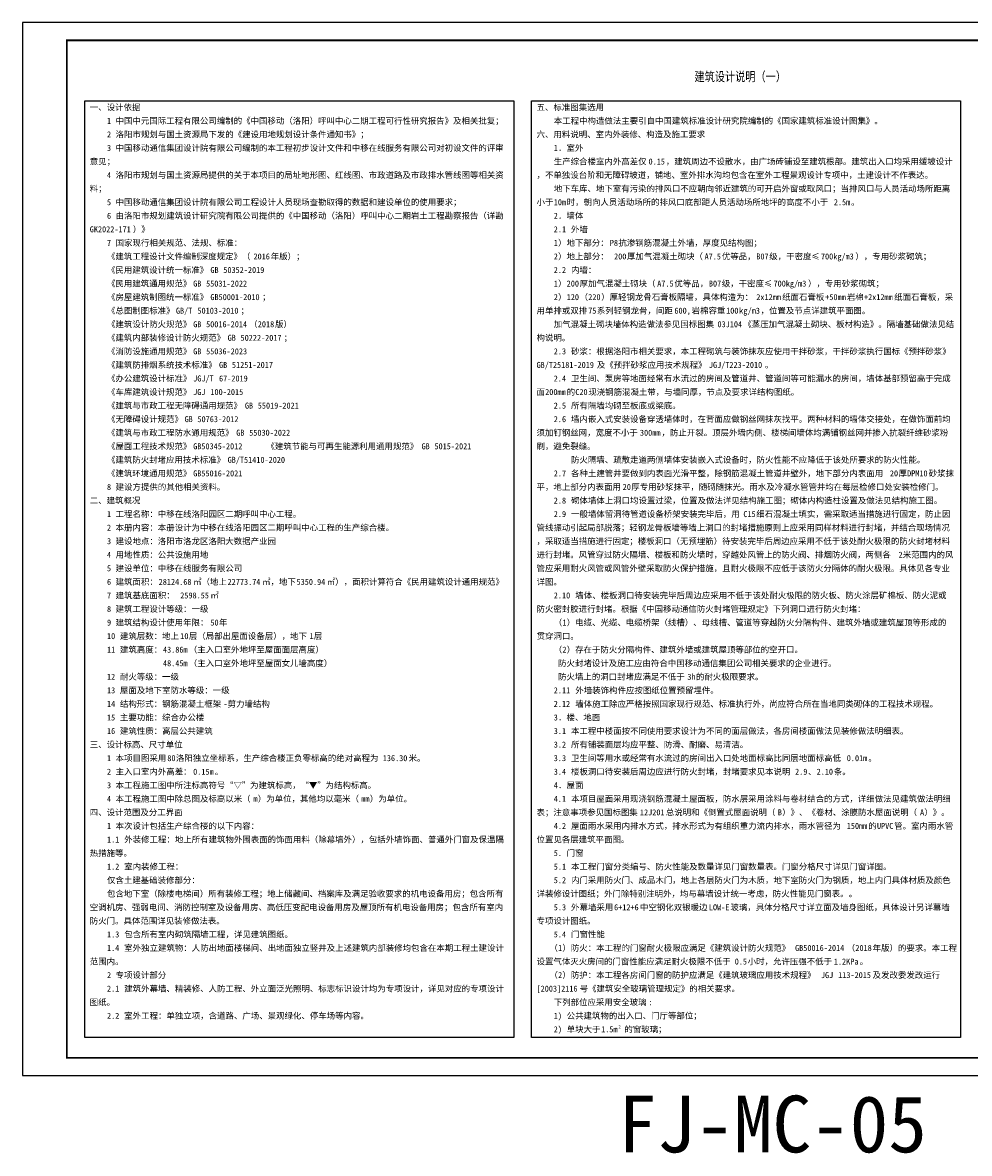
# Model space of a CAD drawing. Extents: x 1109697 to 1467097, y -139975 to 53891.
# Tile 45 of 256: x 1109697 to 1163097, y -78514 to -14719. Entities that reach past the tile are written whole.
import ezdxf
from ezdxf.enums import TextEntityAlignment as Align

# ---------------------------------------------------------------- set-up
doc = ezdxf.new("R2010")
doc.units = 0
doc.header["$LTSCALE"] = 1000
doc.header["$MEASUREMENT"] = 0
for name, color, linetype in [('PUB_HATCH', 8, 'Continuous'), ('PUB_TEXT', 7, 'Continuous'), ('PUB_TITLE', 4, 'Continuous')]:
    doc.layers.add(name, color=color, linetype=linetype)
doc.styles.add('-黑体', font='simhei.ttf', dxfattribs={"width": 0.8})
doc.styles.add('_TCH_SPACE', font='simhei.ttf')
doc.styles.add('ST', font='txt')

msp = doc.modelspace()

# ---------------------------------------------------------------- linework, layer by layer
at = {"layer": 'PUB_HATCH'}
for points in [[(1113197, -19141), (1137397, -19141), (1137397, -71971), (1113197, -71971)], [(1138397, -19141), (1162597, -19141), (1162597, -71971), (1138397, -71971)]]:
    msp.add_lwpolyline(points, close=True, dxfattribs=at)
at = {"layer": 'PUB_TITLE'}
msp.add_lwpolyline([(1109697, -74119), (1193797, -74119), (1193797, -14719), (1109697, -14719)], close=True, dxfattribs=at)
at = {"layer": 'PUB_TITLE', "const_width": 100}
msp.add_lwpolyline([(1112197, -73119), (1192797, -73119), (1192797, -15719), (1112197, -15719)], close=True, dxfattribs=at)

# ---------------------------------------------------------------- texts
at = {"linetype": 'Continuous', "style": '_TCH_SPACE'}
msp.add_text('FJ-MC-05', height=3200, dxfattribs=at).set_placement((1151994, -78457), align=Align.CENTER)
at = {"layer": 'PUB_TEXT', "style": '-黑体', "width": 0.8}
msp.add_text('建筑设计说明（一）', height=525.7, dxfattribs=at).set_placement((1147592, -18024))
at = {"layer": 'PUB_TEXT', "style": 'ST'}
for s, height, p in [('一、设计依据', 339.9, (1113484, -19665)), ('五、标准图集选用', 339.9, (1138684, -19665)), ('1', 340, (1114456, -20430)), ('中国中元国际工程有限公司编制的《中国移动（洛阳）呼叫中心二期工程可行性研究报告》及相关批复；', 339.87, (1114942, -20430)), ('本工程中构造做法主要引自中国建筑标准设计研究院编制的《国家建筑标准设计图集》。', 339.87, (1139656, -20430)), ('2', 340, (1114456, -21195)), ('洛阳市规划与国土资源局下发的《建设用地规划设计条件通知书》；', 339.87, (1114942, -21195)), ('六、用料说明、室内外装修、构造及施工要求', 339.87, (1138684, -21195)), ('3', 340, (1114456, -21960)), ('中国移动通信集团设计院有限公司编制的本工程初步设计文件和中移在线服务有限公司对初设文件的评审', 339.87, (1114942, -21960)), ('1', 340, (1139656, -21960)), ('．室外', 339.9, (1139899, -21960)), ('意见；', 339.9, (1113484, -22725)), ('生产综合楼室内外高差仅', 339.87, (1139656, -22725)), ('0.15', 339.9, (1145002, -22725)), ('，建筑周边不设散水，由广场砖铺设至建筑根部。建筑出入口均采用缓坡设计', 339.87, (1145975, -22725)), ('4', 340, (1114456, -23490)), ('洛阳市规划与国土资源局提供的关于本项目的局址地形图、红线图、市政道路及市政排水管线图等相关资', 339.87, (1114942, -23490)), ('，不单独设台阶和无障碍坡道，铺地、室外排水沟均包含在室外工程景观设计专项中，土建设计不作表达。', 339.87, (1138684, -23490)), ('料；', 339.9, (1113484, -24255)), ('地下车库、地下室有污染的排风口不应朝向邻近建筑的可开启外窗或取风口；当排风口与人员活动场所距离', 339.87, (1139656, -24255)), ('5', 340, (1114456, -25020)), ('中国移动通信集团设计院有限公司工程设计人员现场查勘取得的数据和建设单位的使用要求；', 339.87, (1114942, -25020)), ('小于', 339.9, (1138684, -25020)), ('10m', 339.9, (1139656, -25020)), ('时，朝向人员活动场所的排风口底部距人员活动场所地坪的高度不小于', 339.87, (1140385, -25020)), ('2.5m', 339.9, (1155453, -25020)), ('6', 340, (1114456, -25785)), ('由洛阳市规划建筑设计研究院有限公司提供的《中国移动（洛阳）呼叫中心二期岩土工程勘察报告（详勘', 339.87, (1114942, -25785)), ('2', 340, (1139656, -25785)), ('．墙体', 339.9, (1139899, -25785)), ('。', 340, (1156425, -25020)), ('）》', 339.9, (1115914, -26550)), ('GK2022-171', 339.9, (1113484, -26550)), ('2.1', 339.9, (1139656, -26550)), ('外墙', 339.9, (1140628, -26550)), ('7', 340, (1114456, -27315)), ('国家现行相关规范、法规、标准：', 339.87, (1114942, -27315)), ('1', 340, (1139656, -27315)), ('）地下部分：', 339.9, (1139899, -27315)), ('P8', 339.9, (1142815, -27315)), ('抗渗钢筋混凝土外墙，厚度见结构图；', 339.87, (1143301, -27315)), ('《建筑工程设计文件编制深度规定》（', 339.87, (1114456, -28080)), ('2016', 339.9, (1122719, -28080)), ('年版）；', 339.9, (1123691, -28080)), ('2', 340, (1139656, -28080)), ('）地上部分：', 339.9, (1139899, -28080)), ('200', 339.9, (1143058, -28080)), ('厚加气混凝土砌块（', 339.9, (1143787, -28080)), ('A7.5', 339.9, (1148162, -28080)), ('优等品，', 339.9, (1149134, -28080)), ('B07', 339.9, (1151078, -28080)), ('级，干密度≤', 339.9, (1151808, -28080)), ('700kg/m3', 339.9, (1154724, -28080)), ('），专用砂浆砌筑；', 339.9, (1156668, -28080)), ('《民用建筑设计统一标准》', 339.87, (1114456, -28845)), ('GB', 339.9, (1120289, -28845)), ('50352-2019', 339.9, (1121018, -28845)), ('2.2', 339.9, (1139656, -28845)), ('内墙：', 339.9, (1140628, -28845)), ('《民用建筑通用规范》', 339.9, (1114456, -29610)), ('GB', 339.9, (1119316, -29610)), ('55031-2022', 339.9, (1120046, -29610)), ('1', 340, (1139656, -29610)), ('）', 340, (1139899, -29610)), ('200', 339.9, (1140385, -29610)), ('厚加气混凝土砌块（', 339.9, (1141114, -29610)), ('A7.5', 339.9, (1145489, -29610)), ('优等品，', 339.9, (1146461, -29610)), ('B07', 339.9, (1148405, -29610)), ('级，干密度≤', 339.9, (1149134, -29610)), ('700kg/m3', 339.9, (1152051, -29610)), ('），专用砂浆砌筑；', 339.9, (1153995, -29610)), ('《房屋建筑制图统一标准》', 339.87, (1114456, -30375)), ('）', 340, (1139899, -30375)), ('（', 340, (1141114, -30375)), ('）厚轻钢龙骨石膏板隔墙，具体构造为：', 339.87, (1142329, -30375)), ('GB50001-2010', 339.87, (1120289, -30375)), ('；', 340, (1123205, -30375)), ('2', 340, (1139656, -30375)), ('120', 339.9, (1140385, -30375)), ('220', 339.9, (1141600, -30375)), ('2x12mm', 339.9, (1151078, -30375)), ('纸面石膏板', 339.9, (1152537, -30375)), ('+50mm', 339.9, (1154967, -30375)), ('岩棉', 339.9, (1156182, -30375)), ('+2x12mm', 339.9, (1157154, -30375)), ('纸面石膏板，采', 339.9, (1158856, -30375)), ('《总图制图标准》', 339.9, (1114456, -31140)), ('GB/T', 339.9, (1118344, -31140)), ('50103-2010', 339.9, (1119559, -31140)), ('；', 340, (1121990, -31140)), ('用单排或双排', 339.9, (1138684, -31140)), ('75', 339.9, (1141600, -31140)), ('系列轻钢龙骨，间距', 339.9, (1142086, -31140)), ('600,', 339.9, (1146461, -31140)), ('岩棉容重', 339.9, (1147433, -31140)), ('100', 339.9, (1149377, -31140)), ('㎏', 340, (1150106, -31140)), ('/m3', 339.9, (1150592, -31140)), ('，位置及节点详建筑平面图。', 339.87, (1151321, -31140)), ('《建筑设计防火规范》', 339.9, (1114456, -31905)), ('GB', 339.9, (1119316, -31905)), ('50016-2014', 339.9, (1120046, -31905)), ('（', 340, (1122476, -31905)), ('2018', 339.9, (1122962, -31905)), ('版）', 339.9, (1123934, -31905)), ('加气混凝土砌块墙体构造做法参见国标图集', 339.87, (1139656, -31905)), ('03J104', 339.9, (1148891, -31905)), ('《蒸压加气混凝土砌块、板材构造》。隔墙基础做法见结', 339.87, (1150349, -31905)), ('《建筑内部装修设计防火规范》', 339.87, (1114456, -32670)), ('GB', 339.9, (1121261, -32670)), ('50222-2017', 339.9, (1121990, -32670)), ('；', 340, (1124420, -32670)), ('构说明。', 339.9, (1138684, -32670)), ('《消防设施通用规范》', 339.9, (1114456, -33435)), ('GB', 339.9, (1119316, -33435)), ('55036-2023', 339.9, (1120046, -33435)), ('2.3', 339.9, (1139656, -33435)), ('砂浆：根据洛阳市相关要求，本工程砌筑与装饰抹灰应使用干拌砂浆，干拌砂浆执行国标《预拌砂浆》', 339.87, (1140628, -33435)), ('《建筑防排烟系统技术标准》', 339.87, (1114456, -34200)), ('及《预拌砂浆应用技术规程》', 339.87, (1142086, -34200)), ('GB', 339.9, (1120775, -34200)), ('51251-2017', 339.9, (1121504, -34200)), ('GB/T25181-2019', 339.87, (1138684, -34200)), ('JGJ/T223-2010', 339.87, (1148405, -34200)), ('。', 340, (1151565, -34200)), ('《办公建筑设计标准》', 339.9, (1114456, -34965)), ('JGJ/T', 339.9, (1119316, -34965)), ('67-2019', 339.9, (1120775, -34965)), ('2.4', 339.9, (1139656, -34965)), ('卫生间、泵房等地面经常有水流过的房间及管道井、管道间等可能漏水的房间，墙体基部预留高于完成', 339.87, (1140628, -34965)), ('《车库建筑设计规范》', 339.9, (1114456, -35730)), ('JGJ', 339.9, (1119316, -35730)), ('100-2015', 339.9, (1120289, -35730)), ('面', 340, (1138684, -35730)), ('200mm', 339.9, (1139170, -35730)), ('的', 340, (1140385, -35730)), ('C20', 339.9, (1140871, -35730)), ('现浇钢筋混凝土带，与墙同厚，节点及要求详结构图纸。', 339.87, (1141600, -35730)), ('《建筑与市政工程无障碍通用规范》', 339.87, (1114456, -36495)), ('GB', 339.9, (1122233, -36495)), ('55019-2021', 339.9, (1122962, -36495)), ('2.5', 339.9, (1139656, -36495)), ('所有隔墙均砌至板底或梁底。', 339.87, (1140628, -36495)), ('《无障碍设计规范》', 339.9, (1114456, -37260)), ('GB', 339.9, (1118830, -37260)), ('50763-2012', 339.9, (1119559, -37260)), ('2.6', 339.9, (1139656, -37260)), ('墙内嵌入式安装设备穿透墙体时，在背面应做钢丝网抹灰找平。两种材料的墙体交接处，在做饰面前均', 339.87, (1140628, -37260)), ('《建筑与市政工程防水通用规范》', 339.87, (1114456, -38025)), ('须加钉钢丝网，宽度不小于', 339.87, (1138684, -38025)), ('，防止开裂。顶层外墙内侧、楼梯间墙体均满铺钢丝网并掺入抗裂纤维砂浆粉', 339.87, (1145732, -38025)), ('GB', 339.9, (1121747, -38025)), ('55030-2022', 339.9, (1122476, -38025)), ('300mm', 339.9, (1144516, -38025)), ('《屋面工程技术规范》', 339.9, (1114456, -38790)), ('GB50345-2012', 339.87, (1119316, -38790)), ('《建筑节能与可再生能源利用通用规范》', 339.87, (1123448, -38790)), ('GB', 339.9, (1132197, -38790)), ('5015-2021', 339.9, (1132927, -38790)), ('刷，避免裂缝。', 339.9, (1138684, -38790)), ('《建筑防火封堵应用技术标准》', 339.87, (1114456, -39555)), ('GB/T51410-2020', 339.87, (1121261, -39555)), ('防火隔墙、疏散走道两侧墙体安装嵌入式设备时，防火性能不应降低于该处所要求的防火性能。', 339.87, (1140628, -39555)), ('《建筑环境通用规范》', 339.9, (1114456, -40320)), ('GB55016-2021', 339.87, (1119316, -40320)), ('2.7', 339.9, (1139656, -40320)), ('各种土建管井要做到内表面光滑平整，除钢筋混凝土管道井壁外，地下部分内表面用', 339.87, (1140628, -40320)), ('20', 339.9, (1158613, -40320)), ('厚', 340, (1159099, -40320)), ('DPM10', 339.9, (1159585, -40320)), ('砂浆抹', 339.9, (1160800, -40320)), ('8', 340, (1114456, -41085)), ('建设方提供的其他相关资料。', 339.87, (1114942, -41085)), ('平，地上部分内表面用', 339.9, (1138684, -41085)), ('20', 339.9, (1143544, -41085)), ('厚专用砂浆抹平，随砌随抹光。雨水及冷凝水管管井均在每层检修口处安装检修门。', 339.87, (1144030, -41085)), ('二、建筑概况', 339.9, (1113484, -41850)), ('砌体墙体上洞口均设置过梁，位置及做法详见结构施工图；砌体内构造柱设置及做法见结构施工图。', 339.87, (1140628, -41850)), ('2.8', 339.9, (1139656, -41850)), ('1', 340, (1114456, -42615)), ('工程名称：中移在线洛阳园区二期呼叫中心工程。', 339.87, (1114942, -42615)), ('2.9', 339.9, (1139656, -42615)), ('一般墙体留洞待管道设备桥架安装完毕后，用', 339.87, (1140628, -42615)), ('C15', 339.9, (1150349, -42615)), ('细石混凝土填实，需采取适当措施进行固定，防止因', 339.87, (1151078, -42615)), ('2', 340, (1114456, -43380)), ('本册内容：本册设计为中移在线洛阳园区二期呼叫中心工程的生产综合楼。', 339.87, (1114942, -43380)), ('管线振动引起局部脱落；轻钢龙骨板墙等墙上洞口的封堵措施原则上应采用同样材料进行封堵，并结合现场情况', 339.87, (1138684, -43380)), ('3', 340, (1114456, -44145)), ('建设地点：洛阳市洛龙区洛阳大数据产业园', 339.87, (1114942, -44145)), ('，采取适当措施进行固定；楼板洞口（无预埋筋）待安装完毕后周边应采用不低于该处耐火极限的防火封堵材料', 339.87, (1138684, -44145)), ('4', 340, (1114456, -44910)), ('用地性质：公共设施用地', 339.87, (1114942, -44910)), ('进行封堵。风管穿过防火隔墙、楼板和防火墙时，穿越处风管上的防火阀、排烟防火阀，两侧各', 339.87, (1138684, -44910)), ('2', 340, (1159099, -44910)), ('米范围内的风', 339.9, (1159342, -44910)), ('建设单位：中移在线服务有限公司', 339.87, (1114942, -45675)), ('管应采用耐火风管或风管外壁采取防火保护措施，且耐火极限不应低于该防火分隔体的耐火极限。具体见各专业', 339.87, (1138684, -45675)), ('5', 340, (1114456, -45675)), ('6', 340, (1114456, -46440)), ('建筑面积：', 339.9, (1114942, -46440)), ('28124.68', 339.9, (1117372, -46440)), ('㎡（地上', 339.9, (1119316, -46440)), ('22773.74', 339.9, (1121261, -46440)), ('㎡，地下', 339.9, (1123205, -46440)), ('5350.94', 339.9, (1125149, -46440)), ('㎡），面积计算符合《民用建筑设计通用规范》', 339.87, (1126851, -46440)), ('详图。', 339.9, (1138684, -46440)), ('7', 340, (1114456, -47205)), ('建筑基底面积：', 339.9, (1114942, -47205)), ('2598.55', 339.9, (1118587, -47205)), ('㎡', 340, (1120289, -47205)), ('2.10', 339.9, (1139656, -47205)), ('墙体、楼板洞口待安装完毕后周边应采用不低于该处耐火极限的防火板、防火涂层矿棉板、防火泥或', 339.87, (1140871, -47205)), ('8', 340, (1114456, -47970)), ('建筑工程设计等级：一级', 339.87, (1114942, -47970)), ('防火密封胶进行封堵。根据《中国移动通信防火封堵管理规定》下列洞口进行防火封堵：', 339.87, (1138684, -47970)), ('9', 340, (1114456, -48735)), ('建筑结构设计使用年限：', 339.87, (1114942, -48735)), ('50', 339.9, (1120289, -48735)), ('年', 340, (1120775, -48735)), ('（', 340, (1139656, -48735)), ('1', 340, (1140142, -48735)), ('）电缆、光缆、电缆桥架（线槽）、母线槽、管道等穿越防火分隔构件、建筑外墙或建筑屋顶等形成的', 339.87, (1140385, -48735)), ('建筑层数：地上', 339.9, (1115185, -49500)), ('层（局部出屋面设备层），地下', 339.87, (1119073, -49500)), ('贯穿洞口。', 339.9, (1138684, -49500)), ('10', 339.9, (1114456, -49500)), ('10', 339.9, (1118587, -49500)), ('1', 340, (1125878, -49500)), ('层', 340, (1126121, -49500)), ('11', 339.9, (1114456, -50265)), ('建筑高度：', 339.9, (1115185, -50265)), ('43.86m', 339.9, (1117615, -50265)), ('（主入口室外地坪至屋面面层高度）', 339.87, (1119073, -50265)), ('（', 340, (1139656, -50265)), ('2', 340, (1140142, -50265)), ('）存在于防火分隔构件、建筑外墙或建筑屋顶等部位的空开口。', 339.87, (1140385, -50265)), ('48.45m', 339.9, (1117615, -51030)), ('（主入口室外地坪至屋面女儿墙高度）', 339.87, (1119073, -51030)), ('防火封堵设计及施工应由符合中国移动通信集团公司相关要求的企业进行。', 339.87, (1139899, -51030)), ('12', 339.9, (1114456, -51795)), ('耐火等级：一级', 339.9, (1115185, -51795)), ('防火墙上的洞口封堵应满足不低于', 339.87, (1139899, -51795)), ('3h', 339.9, (1147190, -51795)), ('的耐火极限要求。', 339.9, (1147676, -51795)), ('13', 339.9, (1114456, -52560)), ('屋面及地下室防水等级：一级', 339.87, (1115185, -52560)), ('2.11', 339.9, (1139656, -52560)), ('外墙装饰构件应按图纸位置预留埋件。', 339.87, (1140871, -52560)), ('结构形式：钢筋混凝土框架', 339.87, (1115185, -53325)), ('剪力墙结构', 339.9, (1121261, -53325)), ('墙体施工除应严格按照国家现行规范、标准执行外，尚应符合所在当地同类砌体的工程技术规程。', 339.87, (1140871, -53325)), ('14', 339.9, (1114456, -53325)), ('-', 340, (1121018, -53325)), ('2.12', 339.9, (1139656, -53325)), ('15', 339.9, (1114456, -54090)), ('主要功能：综合办公楼', 339.9, (1115185, -54090)), ('3', 340, (1139656, -54090)), ('．楼、地面', 339.9, (1139899, -54090)), ('16', 339.9, (1114456, -54855)), ('建筑性质：高层公共建筑', 339.87, (1115185, -54855)), ('3.1', 339.9, (1139656, -54855)), ('本工程中楼面按不同使用要求设计为不同的面层做法，各房间楼面做法见装修做法明细表。', 339.87, (1140628, -54855)), ('三、设计标高、尺寸单位', 339.87, (1113484, -55620)), ('3.2', 339.9, (1139656, -55620)), ('所有铺装面层均应平整、防滑、耐磨、易清洁。', 339.87, (1140628, -55620)), ('1', 340, (1114456, -56385)), ('本项目图采用', 339.9, (1114942, -56385)), ('80', 339.9, (1117858, -56385)), ('洛阳独立坐标系，生产综合楼正负零标高的绝对高程为', 339.87, (1118344, -56385)), ('136.30', 339.9, (1130010, -56385)), ('米。', 339.9, (1131468, -56385)), ('3.3', 339.9, (1139656, -56385)), ('卫生间等用水或经常有水流过的房间出入口处地面标高比同层地面标高低', 339.87, (1140628, -56385)), ('0.01m', 339.9, (1156182, -56385)), ('主入口室内外高差：', 339.9, (1114942, -57150)), ('楼板洞口待安装后周边应进行防火封堵，封堵要求见本说明', 339.87, (1140628, -57150)), ('条。', 339.9, (1155453, -57150)), ('。', 340, (1157397, -56385)), ('2', 340, (1114456, -57150)), ('0.15m', 339.9, (1119316, -57150)), ('。', 340, (1120532, -57150)), ('3.4', 339.9, (1139656, -57150)), ('2.9', 339.9, (1153266, -57150)), ('、', 340, (1153995, -57150)), ('2.10', 339.9, (1154481, -57150)), ('3', 340, (1114456, -57915)), ('本工程施工图中所注标高符号“▽”为建筑标高，“▼”为结构标高。', 339.87, (1114942, -57915)), ('4', 340, (1139656, -57915)), ('．屋面', 339.9, (1139899, -57915)), ('4', 340, (1114456, -58680)), ('本工程施工图中除总图及标高以米（', 339.87, (1114942, -58680)), ('m', 340, (1122719, -58680)), ('）为单位，其他均以毫米（', 339.87, (1122962, -58680)), ('mm', 339.9, (1128795, -58680)), ('）为单位。', 339.9, (1129281, -58680)), ('4.1', 339.9, (1139656, -58680)), ('本项目屋面采用现浇钢筋混凝土屋面板，防水层采用涂料与卷材结合的方式，详细做法见建筑做法明细', 339.87, (1140628, -58680)), ('四、设计范围及分工界面', 339.87, (1113484, -59445)), ('表；注意事项参见国标图集', 339.87, (1138684, -59445)), ('12J201', 339.9, (1144516, -59445)), ('总说明和《倒置式屋面说明（', 339.87, (1145975, -59445)), ('B', 340, (1152294, -59445)), ('）》、《卷材、涂膜防水屋面说明（', 339.87, (1152537, -59445)), ('A', 340, (1160314, -59445)), ('）》。', 339.9, (1160557, -59445)), ('1', 340, (1114456, -60210)), ('本次设计包括生产综合楼的以下内容：', 339.87, (1114942, -60210)), ('4.2', 339.9, (1139656, -60210)), ('屋面雨水采用内排水方式，排水形式为有组织重力流内排水，雨水管径为', 339.87, (1140628, -60210)), ('150mm', 339.9, (1156182, -60210)), ('的', 340, (1157397, -60210)), ('UPVC', 339.9, (1157884, -60210)), ('管。室内雨水管', 339.9, (1158856, -60210)), ('外装修工程：地上所有建筑物外围表面的饰面用料（除幕墙外），包括外墙饰面、普通外门窗及保温隔', 339.87, (1115428, -60975)), ('位置见各层建筑平面图。', 339.87, (1138684, -60975)), ('1.1', 339.9, (1114456, -60975)), ('热措施等。', 339.9, (1113484, -61740)), ('5.', 339.9, (1139656, -61740)), ('门窗', 339.9, (1140385, -61740)), ('1.2', 339.9, (1114456, -62505)), ('室内装修工程：', 339.9, (1115428, -62505)), ('5.1', 339.9, (1139656, -62505)), ('本工程门窗分类编号、防火性能及数量详见门窗数量表。门窗分格尺寸详见门窗详图。', 339.87, (1140628, -62505)), ('仅含土建基础装修部分：', 339.87, (1114456, -63270)), ('5.2', 339.9, (1139656, -63270)), ('内门采用防火门、成品木门，地上各层防火门为木质，地下室防火门为钢质，地上内门具体材质及颜色', 339.87, (1140628, -63270)), ('包含地下室（除楼电梯间）所有装修工程；地上储藏间、档案库及满足验收要求的机电设备用房；包含所有', 339.87, (1114456, -64035)), ('详装修设计图纸；外门除特别注明外，均与幕墙设计统一考虑，防火性能见门窗表。。', 339.87, (1138684, -64035)), ('空调机房、强弱电间、消防控制室及设备用房、高低压变配电设备用房及屋顶所有机电设备用房；包含所有室内', 339.87, (1113484, -64800)), ('外幕墙采用', 339.9, (1140628, -64800)), ('中空钢化双银暖边', 339.9, (1144516, -64800)), ('玻璃，具体分格尺寸详立面及墙身图纸，具体设计另详幕墙', 339.87, (1149620, -64800)), ('5.3', 339.9, (1139656, -64800)), ('6+12+6', 339.9, (1143058, -64800)), ('LOW-E', 339.9, (1148405, -64800)), ('防火门。具体范围详见装修做法表。', 339.87, (1113484, -65565)), ('专项设计图纸。', 339.9, (1138684, -65565)), ('1.3', 339.9, (1114456, -66330)), ('包含所有室内砌筑隔墙工程，详见建筑图纸。', 339.87, (1115428, -66330)), ('5.4', 339.9, (1139656, -66330)), ('门窗性能', 339.9, (1140628, -66330)), ('1.4', 339.9, (1114456, -67095)), ('室外独立建筑物：人防出地面楼梯间、出地面独立竖井及上述建筑内部装修均包含在本期工程土建设计', 339.87, (1115428, -67095)), ('（', 340, (1139413, -67095)), ('1', 340, (1139899, -67095)), ('）防火：本工程的门窗耐火极限应满足《建筑设计防火规范》', 339.87, (1140142, -67095)), ('GB50016-2014', 339.87, (1153266, -67095)), ('（', 340, (1156182, -67095)), ('2018', 339.9, (1156668, -67095)), ('年版）的要求。本工程', 339.9, (1157640, -67095)), ('范围内。', 339.9, (1113484, -67860)), ('设置气体灭火房间的门窗性能应满足耐火极限不低于', 339.87, (1138684, -67860)), ('0.5', 339.9, (1149863, -67860)), ('小时，允许压强不低于', 339.9, (1150592, -67860)), ('1.2KPa', 339.9, (1155453, -67860)), ('专项设计部分', 339.9, (1114942, -68625)), ('（', 340, (1139413, -68625)), ('）防护：本工程各房间门窗的防护应满足《建筑玻璃应用技术规程》', 339.87, (1140142, -68625)), ('。', 340, (1156911, -67860)), ('及发改委发改运行', 339.9, (1157640, -68625)), ('2', 340, (1114456, -68625)), ('2', 340, (1139899, -68625)), ('JGJ', 339.9, (1154724, -68625)), ('113-2015', 339.9, (1155696, -68625)), ('2.1', 339.9, (1114456, -69390)), ('建筑外幕墙、精装修、人防工程、外立面泛光照明、标志标识设计均为专项设计，详见对应的专项设计', 339.87, (1115428, -69390)), ('[2003]2116', 339.9, (1138684, -69390)), ('号《建筑安全玻璃管理规定》的相关要求。', 339.87, (1141114, -69390)), ('图纸。', 339.9, (1113484, -70155)), ('下列部位应采用安全玻璃', 339.87, (1139656, -70155)), (':', 340, (1145002, -70155)), ('2.2', 339.9, (1114456, -70920)), ('室外工程：单独立项，含道路、广场、景观绿化、停车场等内容。', 339.87, (1115428, -70920)), ('1)', 339.9, (1139656, -70920)), ('公共建筑物的出入口、门厅等部位；', 339.87, (1140385, -70920)), ('2)', 339.9, (1139656, -71685)), ('单块大于', 339.9, (1140385, -71685)), ('1.5m', 339.9, (1142329, -71685)), ('2', 170, (1143301, -71460)), ('的窗玻璃；', 339.9, (1143638, -71685))]:
    msp.add_text(s, height=height, dxfattribs=at).set_placement(p)

doc.saveas('drawing.dxf')
